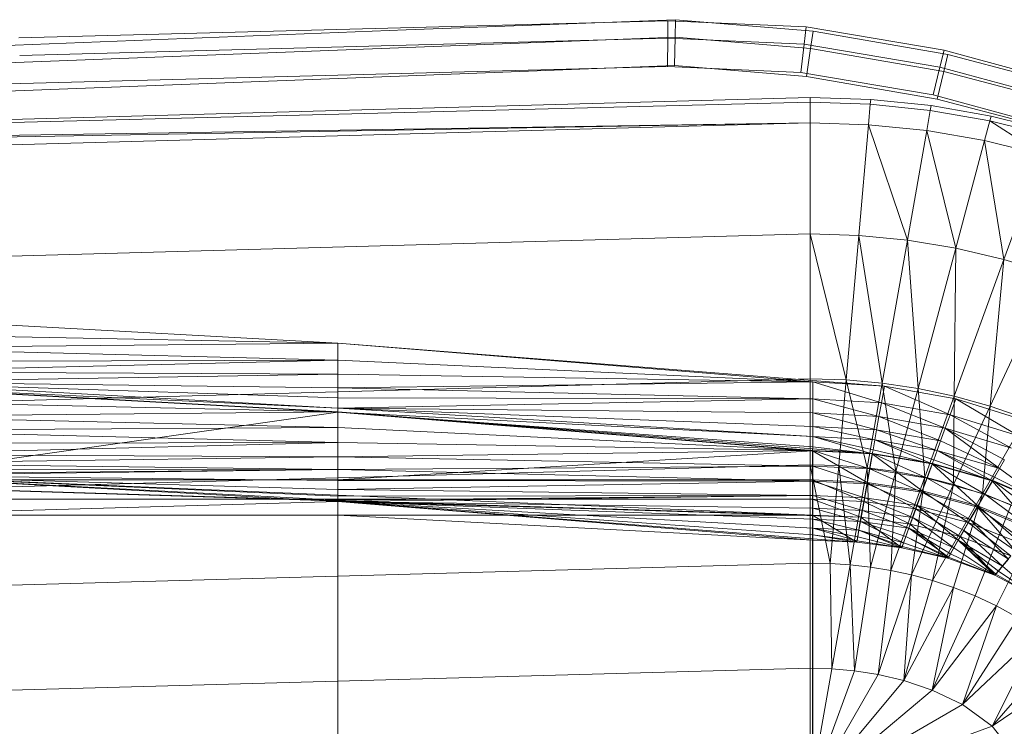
# Model space of a CAD drawing. Header units: metres. Extents: x 391.1 to 427.5, y 12.5 to 28.4.
# Tile 167 of 209: x 407.697 to 407.935, y 27.339 to 27.509. Entities that reach past the tile are written whole.
import ezdxf

# ---------------------------------------------------------------- set-up
doc = ezdxf.new("R2010")
doc.units = ezdxf.units.M
doc.layers.add('A-DETL-____-MBND', color=7, linetype='Continuous', lineweight=18)

# ---------------------------------------------------------------- blocks, each defined once
blk = doc.blocks.new('Family - Inodor PA-152337-03_CLI_AIGUA_P0A')
at = {"layer": 'A-DETL-____-MBND', "color": 253, "true_color": 0xaaaaaa}
for p, q in [((0.47654, 0.38648), (0.31954, 0.38234)), ((0.47654, 0.38648), (0.31954, 0.38234)), ((0.41325, 0.38426), (0.47842, 0.38674)), ((0.41325, 0.38426), (0.47842, 0.38674)), ((0.4765, 0.38225), (0.47654, 0.38648)), ((0.47654, 0.38648), (0.4765, 0.38225)), ((0.51003, 0.38501), (0.47654, 0.38648)), ((0.51003, 0.38501), (0.47654, 0.38648)), ((0.47831, 0.38251), (0.47842, 0.38674)), ((0.47842, 0.38674), (0.47831, 0.38251)), ((0.47842, 0.38674), (0.51167, 0.38396)), ((0.47842, 0.38674), (0.51167, 0.38396)), ((0.22275, 0.37687), (0.41325, 0.38426)), ((0.22275, 0.37687), (0.41325, 0.38426)), ((0.50954, 0.3808), (0.51003, 0.38501)), ((0.51003, 0.38501), (0.50954, 0.3808)), ((0.54336, 0.3794), (0.51003, 0.38501)), ((0.54336, 0.3794), (0.51003, 0.38501)), ((0.51107, 0.37977), (0.51167, 0.38396)), ((0.51167, 0.38396), (0.51107, 0.37977)), ((0.51167, 0.38396), (0.5443, 0.37834)), ((0.51167, 0.38396), (0.5443, 0.37834)), ((0.4765, 0.38225), (0.31971, 0.37812)), ((0.4765, 0.38225), (0.31971, 0.37812)), ((0.41343, 0.38004), (0.47831, 0.38251)), ((0.41343, 0.38004), (0.47831, 0.38251)), ((0.47644, 0.37541), (0.4765, 0.38225)), ((0.4765, 0.38225), (0.47644, 0.37541)), ((0.50954, 0.3808), (0.4765, 0.38225)), ((0.50954, 0.3808), (0.4765, 0.38225)), ((0.47814, 0.37566), (0.47831, 0.38251)), ((0.47831, 0.38251), (0.47814, 0.37566)), ((0.47831, 0.38251), (0.51107, 0.37977)), ((0.47831, 0.38251), (0.51107, 0.37977)), ((0.22322, 0.37265), (0.41343, 0.38004)), ((0.22322, 0.37265), (0.41343, 0.38004)), ((0.50874, 0.37399), (0.50954, 0.3808)), ((0.50954, 0.3808), (0.50874, 0.37399)), ((0.54235, 0.37527), (0.50954, 0.3808)), ((0.54235, 0.37527), (0.50954, 0.3808)), ((0.51011, 0.37298), (0.51107, 0.37977)), ((0.51107, 0.37977), (0.51011, 0.37298)), ((0.51107, 0.37977), (0.5433, 0.37421)), ((0.51107, 0.37977), (0.5433, 0.37421)), ((0.54235, 0.37527), (0.54336, 0.3794)), ((0.54336, 0.3794), (0.54235, 0.37527)), ((0.57561, 0.3706), (0.54336, 0.3794)), ((0.57561, 0.3706), (0.54336, 0.3794)), ((0.5433, 0.37421), (0.5443, 0.37834)), ((0.5443, 0.37834), (0.5433, 0.37421)), ((0.5443, 0.37834), (0.57625, 0.3699)), ((0.5443, 0.37834), (0.57625, 0.3699)), ((0.47644, 0.37541), (0.31998, 0.37128)), ((0.47644, 0.37541), (0.31998, 0.37128)), ((0.47814, 0.37566), (0.41372, 0.3732)), ((0.47814, 0.37566), (0.41372, 0.3732)), ((0.47814, 0.37566), (0.41372, 0.3732)), ((0.41372, 0.3732), (0.47814, 0.37566)), ((0.50874, 0.37399), (0.47644, 0.37541)), ((0.50874, 0.37399), (0.47644, 0.37541)), ((0.51011, 0.37298), (0.47814, 0.37566)), ((0.51011, 0.37298), (0.47814, 0.37566)), ((0.51011, 0.37298), (0.47814, 0.37566)), ((0.47814, 0.37566), (0.51011, 0.37298)), ((0.54073, 0.3686), (0.54235, 0.37527)), ((0.54235, 0.37527), (0.54073, 0.3686)), ((0.54169, 0.36754), (0.5433, 0.37421)), ((0.5433, 0.37421), (0.54169, 0.36754)), ((0.57421, 0.36659), (0.54235, 0.37527)), ((0.57421, 0.36659), (0.54235, 0.37527)), ((0.5433, 0.37421), (0.57486, 0.36588)), ((0.5433, 0.37421), (0.57486, 0.36588)), ((0.41372, 0.3732), (0.22397, 0.36584)), ((0.41372, 0.3732), (0.22397, 0.36584)), ((0.41372, 0.3732), (0.22397, 0.36584)), ((0.22397, 0.36584), (0.41372, 0.3732)), ((0.54073, 0.3686), (0.50874, 0.37399)), ((0.54073, 0.3686), (0.50874, 0.37399)), ((0.54169, 0.36754), (0.51011, 0.37298)), ((0.54169, 0.36754), (0.51011, 0.37298)), ((0.54169, 0.36754), (0.51011, 0.37298)), ((0.51011, 0.37298), (0.54169, 0.36754)), ((0.31998, 0.37128), (0.00056, 0.36417)), ((0.31998, 0.37128), (0.00056, 0.36417)), ((0.00127, 0.35389), (0.51095, 0.36797)), ((0.51095, 0.36797), (0.52561, 0.36747)), ((0.51095, 0.36678), (0.51095, 0.36797)), ((0.52561, 0.36747), (0.52551, 0.36629)), ((0.52561, 0.36747), (0.54023, 0.36596)), ((0.57194, 0.36009), (0.54073, 0.3686)), ((0.57194, 0.36009), (0.54073, 0.3686)), ((0.57262, 0.35938), (0.54169, 0.36754)), ((0.57262, 0.35938), (0.54169, 0.36754)), ((0.57262, 0.35938), (0.54169, 0.36754)), ((0.54169, 0.36754), (0.57262, 0.35938)), ((0.51095, 0.36678), (0.00127, 0.35389)), ((0.52551, 0.36629), (0.51095, 0.36678)), ((0.51095, 0.36184), (0.51095, 0.36678)), ((0.52551, 0.36629), (0.52508, 0.36136)), ((0.54002, 0.36479), (0.52551, 0.36629)), ((0.54002, 0.36479), (0.53917, 0.35992)), ((0.54023, 0.36596), (0.54002, 0.36479)), ((0.55446, 0.36229), (0.54002, 0.36479)), ((0.54023, 0.36596), (0.55477, 0.36344)), ((0.55446, 0.36229), (0.55318, 0.35751)), ((0.55477, 0.36344), (0.55446, 0.36229)), ((0.56877, 0.35877), (0.55446, 0.36229)), ((0.56708, 0.35412), (0.55446, 0.36229)), ((0.55477, 0.36344), (0.56917, 0.35988)), ((0.51095, 0.36184), (0.00127, 0.35389)), ((0.51095, 0.36184), (0.00127, 0.35271)), ((0.51095, 0.36184), (0.00127, 0.34776)), ((0.52508, 0.36136), (0.51095, 0.36184)), ((0.51095, 0.36184), (0.51095, 0.33495)), ((0.52508, 0.36136), (0.52273, 0.33457)), ((0.53917, 0.35992), (0.52508, 0.36136)), ((0.53449, 0.33342), (0.52508, 0.36136)), ((0.53917, 0.35992), (0.53449, 0.33342)), ((0.55318, 0.35751), (0.53917, 0.35992)), ((0.54621, 0.3315), (0.53917, 0.35992)), ((0.55318, 0.35751), (0.54621, 0.3315)), ((0.56708, 0.35412), (0.55318, 0.35751)), ((0.55786, 0.32879), (0.55318, 0.35751)), ((0.56708, 0.35412), (0.55786, 0.32879)), ((0.51095, 0.33495), (0.00127, 0.32087)), ((0.52273, 0.33457), (0.51095, 0.33495)), ((0.51968, 0.29966), (0.51095, 0.33495)), ((0.51095, 0.33495), (0.51095, 0.29991)), ((0.52273, 0.33457), (0.51968, 0.29966)), ((0.53449, 0.33342), (0.52273, 0.33457)), ((0.5284, 0.29889), (0.52273, 0.33457)), ((0.53449, 0.33342), (0.5284, 0.29889)), ((0.54621, 0.3315), (0.53449, 0.33342)), ((0.53712, 0.29759), (0.53449, 0.33342)), ((0.54621, 0.3315), (0.53712, 0.29759)), ((0.54583, 0.29575), (0.54621, 0.3315)), ((0.55786, 0.32879), (0.54621, 0.3315)), ((0.55786, 0.32879), (0.54583, 0.29575)), ((0.55451, 0.29333), (0.55786, 0.32879)), ((0.5694, 0.32526), (0.55786, 0.32879)), ((0.5694, 0.32526), (0.55451, 0.29333)), ((0.39671, 0.30854), (0.28182, 0.31489)), ((0.39671, 0.30854), (0.28181, 0.31079)), ((0.39671, 0.30854), (0.28181, 0.31079)), ((0.39671, 0.30854), (0.28181, 0.30737)), ((0.28181, 0.30737), (0.39671, 0.30854)), ((0.3967, 0.30444), (0.28181, 0.30737)), ((0.3967, 0.30444), (0.28181, 0.30737)), ((0.3967, 0.30444), (0.39671, 0.30854)), ((0.3967, 0.30444), (0.39671, 0.30854)), ((0.5116, 0.2992), (0.39671, 0.30854)), ((0.52893, 0.29818), (0.39671, 0.30854)), ((0.5116, 0.2992), (0.39671, 0.30854)), ((0.3967, 0.30444), (0.28181, 0.30409)), ((0.28181, 0.30165), (0.3967, 0.30444)), ((0.28181, 0.30409), (0.3967, 0.30444)), ((0.28181, 0.30165), (0.3967, 0.30444)), ((0.5116, 0.2992), (0.3967, 0.30444)), ((0.3967, 0.30102), (0.3967, 0.30444)), ((0.5116, 0.2992), (0.3967, 0.30444)), ((0.3967, 0.30102), (0.3967, 0.30444)), ((0.3967, 0.30102), (0.28181, 0.30165)), ((0.3967, 0.30102), (0.28181, 0.30165)), ((0.3967, 0.30102), (0.28181, 0.2992)), ((0.28181, 0.2992), (0.3967, 0.30102)), ((0.5116, 0.2992), (0.3967, 0.30102)), ((0.3967, 0.29774), (0.3967, 0.30102)), ((0.5116, 0.2992), (0.3967, 0.30102)), ((0.3967, 0.29774), (0.3967, 0.30102)), ((0.51095, 0.29991), (0.00127, 0.28584)), ((0.3967, 0.29285), (0.28175, 0.2982)), ((0.3967, 0.29285), (0.28175, 0.2982)), ((0.39665, 0.29185), (0.28175, 0.2982)), ((0.39665, 0.29185), (0.28175, 0.2982)), ((0.39665, 0.29195), (0.28176, 0.29829)), ((0.3967, 0.29774), (0.28181, 0.2992)), ((0.3967, 0.29285), (0.28181, 0.2992)), ((0.3967, 0.29774), (0.28181, 0.2992)), ((0.3967, 0.29531), (0.28181, 0.2992)), ((0.3967, 0.29531), (0.28181, 0.2992)), ((0.3967, 0.29285), (0.28181, 0.2992)), ((0.5116, 0.2992), (0.3967, 0.29774)), ((0.3967, 0.29774), (0.5116, 0.2992)), ((0.51968, 0.29966), (0.51095, 0.29991)), ((0.51095, 0.29991), (0.51095, 0.27916)), ((0.52893, 0.29818), (0.5116, 0.2992)), ((0.52893, 0.29818), (0.5116, 0.2992)), ((0.52821, 0.29414), (0.5116, 0.2992)), ((0.5116, 0.2951), (0.5116, 0.2992)), ((0.52821, 0.29414), (0.5116, 0.2992)), ((0.5116, 0.2951), (0.5116, 0.2992)), ((0.51968, 0.29966), (0.51787, 0.27898)), ((0.5284, 0.29889), (0.51968, 0.29966)), ((0.52479, 0.27842), (0.51968, 0.29966)), ((0.5284, 0.29889), (0.52479, 0.27842)), ((0.52893, 0.29818), (0.52821, 0.29414)), ((0.52821, 0.29414), (0.52893, 0.29818)), ((0.53712, 0.29759), (0.5284, 0.29889)), ((0.53173, 0.27748), (0.5284, 0.29889)), ((0.54623, 0.29507), (0.52893, 0.29818)), ((0.54482, 0.29122), (0.52893, 0.29818)), ((0.54482, 0.29122), (0.52893, 0.29818)), ((0.3967, 0.29774), (0.3967, 0.29531)), ((0.5116, 0.2951), (0.3967, 0.29774)), ((0.5116, 0.2951), (0.3967, 0.29774)), ((0.3967, 0.29531), (0.3967, 0.29774)), ((0.53712, 0.29759), (0.53173, 0.27748)), ((0.54583, 0.29575), (0.53712, 0.29759)), ((0.53869, 0.27613), (0.53712, 0.29759)), ((0.54583, 0.29575), (0.53869, 0.27613)), ((0.54567, 0.27436), (0.54583, 0.29575)), ((0.55451, 0.29333), (0.54583, 0.29575)), ((0.39665, 0.29195), (0.28176, 0.29452)), ((0.39665, 0.29195), (0.28176, 0.29452)), ((0.3967, 0.29531), (0.3967, 0.29285)), ((0.5116, 0.2951), (0.3967, 0.29531)), ((0.5116, 0.2951), (0.3967, 0.29531)), ((0.3967, 0.29285), (0.3967, 0.29531)), ((0.5116, 0.2951), (0.3967, 0.29285)), ((0.3967, 0.29285), (0.5116, 0.2951)), ((0.52821, 0.29414), (0.5116, 0.2951)), ((0.52821, 0.29414), (0.5116, 0.2951)), ((0.52762, 0.29078), (0.5116, 0.2951)), ((0.5116, 0.29168), (0.5116, 0.2951)), ((0.52762, 0.29078), (0.5116, 0.2951)), ((0.5116, 0.29168), (0.5116, 0.2951)), ((0.52821, 0.29414), (0.52762, 0.29078)), ((0.52762, 0.29078), (0.52821, 0.29414)), ((0.54482, 0.29122), (0.52821, 0.29414)), ((0.54482, 0.29122), (0.52821, 0.29414)), ((0.54366, 0.28801), (0.52821, 0.29414)), ((0.54366, 0.28801), (0.52821, 0.29414)), ((0.54623, 0.29507), (0.54482, 0.29122)), ((0.54482, 0.29122), (0.54623, 0.29507)), ((0.55451, 0.29333), (0.54567, 0.27436)), ((0.56138, 0.28614), (0.54623, 0.29507)), ((0.56343, 0.28969), (0.54623, 0.29507)), ((0.56138, 0.28614), (0.54623, 0.29507)), ((0.55265, 0.27214), (0.55451, 0.29333)), ((0.56314, 0.29031), (0.55451, 0.29333)), ((0.39665, 0.29195), (0.28176, 0.29086)), ((0.28176, 0.29086), (0.39665, 0.29195)), ((0.39665, 0.29185), (0.28176, 0.27553)), ((0.28176, 0.27553), (0.39665, 0.29185)), ((0.39665, 0.28818), (0.28176, 0.29086)), ((0.39665, 0.28818), (0.28176, 0.29086)), ((0.3967, 0.29285), (0.39665, 0.29185)), ((0.39665, 0.29185), (0.3967, 0.29285)), ((0.39665, 0.28818), (0.39665, 0.29195)), ((0.5116, 0.28261), (0.39665, 0.29195)), ((0.39665, 0.28818), (0.39665, 0.29195)), ((0.52605, 0.28184), (0.39665, 0.29195)), ((0.5116, 0.28261), (0.39665, 0.29195)), ((0.5116, 0.28596), (0.39665, 0.29185)), ((0.5116, 0.28596), (0.39665, 0.29185)), ((0.5116, 0.28351), (0.39665, 0.29185)), ((0.5116, 0.28351), (0.39665, 0.29185)), ((0.51154, 0.28251), (0.39665, 0.29185)), ((0.51154, 0.28251), (0.39665, 0.29185)), ((0.39665, 0.27553), (0.39665, 0.29185)), ((0.39665, 0.27553), (0.39665, 0.29185)), ((0.5116, 0.29168), (0.3967, 0.29285)), ((0.5116, 0.28596), (0.3967, 0.29285)), ((0.5116, 0.29168), (0.3967, 0.29285)), ((0.5116, 0.2884), (0.3967, 0.29285)), ((0.5116, 0.2884), (0.3967, 0.29285)), ((0.5116, 0.28596), (0.3967, 0.29285)), ((0.52762, 0.29078), (0.5116, 0.29168)), ((0.5116, 0.29168), (0.5116, 0.2884)), ((0.52762, 0.29078), (0.5116, 0.29168)), ((0.52705, 0.28755), (0.5116, 0.29168)), ((0.52705, 0.28755), (0.5116, 0.29168)), ((0.5116, 0.2884), (0.5116, 0.29168)), ((0.52762, 0.29078), (0.52705, 0.28755)), ((0.52705, 0.28755), (0.52762, 0.29078)), ((0.54366, 0.28801), (0.52762, 0.29078)), ((0.54366, 0.28801), (0.52762, 0.29078)), ((0.54253, 0.28492), (0.52762, 0.29078)), ((0.54253, 0.28492), (0.52762, 0.29078)), ((0.54482, 0.29122), (0.54366, 0.28801)), ((0.54366, 0.28801), (0.54482, 0.29122)), ((0.56138, 0.28614), (0.54482, 0.29122)), ((0.55967, 0.28318), (0.54482, 0.29122)), ((0.56138, 0.28614), (0.54482, 0.29122)), ((0.55967, 0.28318), (0.54482, 0.29122)), ((0.5116, 0.2884), (0.5116, 0.28596)), ((0.52705, 0.28755), (0.5116, 0.2884)), ((0.52705, 0.28755), (0.5116, 0.2884)), ((0.52662, 0.28515), (0.5116, 0.2884)), ((0.52662, 0.28515), (0.5116, 0.2884)), ((0.5116, 0.28596), (0.5116, 0.2884)), ((0.56314, 0.29031), (0.55265, 0.27214)), ((0.39665, 0.28818), (0.28176, 0.28743)), ((0.28176, 0.28743), (0.39665, 0.28818)), ((0.39665, 0.28452), (0.28176, 0.28743)), ((0.39665, 0.28452), (0.28176, 0.28743)), ((0.5116, 0.28261), (0.39665, 0.28818)), ((0.39665, 0.28452), (0.39665, 0.28818)), ((0.5116, 0.28261), (0.39665, 0.28818)), ((0.39665, 0.28452), (0.39665, 0.28818)), ((0.5116, 0.28596), (0.5116, 0.28351)), ((0.52662, 0.28515), (0.5116, 0.28596)), ((0.52662, 0.28515), (0.5116, 0.28596)), ((0.5262, 0.28273), (0.5116, 0.28596)), ((0.52597, 0.28176), (0.5116, 0.28596)), ((0.5116, 0.28351), (0.5116, 0.28596)), ((0.5262, 0.28273), (0.5116, 0.28596)), ((0.52597, 0.28176), (0.5116, 0.28596)), ((0.52705, 0.28755), (0.52662, 0.28515)), ((0.52662, 0.28515), (0.52705, 0.28755)), ((0.54253, 0.28492), (0.52705, 0.28755)), ((0.5417, 0.28263), (0.52705, 0.28755)), ((0.54253, 0.28492), (0.52705, 0.28755)), ((0.5417, 0.28263), (0.52705, 0.28755)), ((0.54366, 0.28801), (0.54253, 0.28492)), ((0.54253, 0.28492), (0.54366, 0.28801)), ((0.55967, 0.28318), (0.54366, 0.28801)), ((0.55681, 0.27823), (0.54366, 0.28801)), ((0.55967, 0.28318), (0.54366, 0.28801)), ((0.55803, 0.28034), (0.54366, 0.28801)), ((0.55803, 0.28034), (0.54366, 0.28801)), ((0.55681, 0.27823), (0.54366, 0.28801)), ((0.39665, 0.28452), (0.28176, 0.28433)), ((0.28176, 0.28165), (0.39665, 0.28452)), ((0.28176, 0.28433), (0.39665, 0.28452)), ((0.28176, 0.28165), (0.39665, 0.28452)), ((0.5116, 0.28261), (0.39665, 0.28452)), ((0.5116, 0.28261), (0.39665, 0.28452)), ((0.39665, 0.28109), (0.39665, 0.28452)), ((0.39665, 0.28109), (0.39665, 0.28452)), ((0.5116, 0.28351), (0.51154, 0.28251)), ((0.51154, 0.28251), (0.5116, 0.28351)), ((0.52597, 0.28176), (0.5116, 0.28351)), ((0.52597, 0.28176), (0.5116, 0.28351)), ((0.52662, 0.28515), (0.5262, 0.28273)), ((0.5262, 0.28273), (0.52662, 0.28515)), ((0.5417, 0.28263), (0.52662, 0.28515)), ((0.54047, 0.27941), (0.52662, 0.28515)), ((0.5417, 0.28263), (0.52662, 0.28515)), ((0.54086, 0.28033), (0.52662, 0.28515)), ((0.54086, 0.28033), (0.52662, 0.28515)), ((0.54047, 0.27941), (0.52662, 0.28515)), ((0.54253, 0.28492), (0.5417, 0.28263)), ((0.5417, 0.28263), (0.54253, 0.28492)), ((0.55681, 0.27823), (0.54253, 0.28492)), ((0.55681, 0.27823), (0.54253, 0.28492)), ((0.51154, 0.26697), (0.00187, 0.28259)), ((0.52327, 0.26645), (0.00187, 0.28259)), ((0.51154, 0.26697), (0.00187, 0.28259)), ((0.39665, 0.28109), (0.28176, 0.28165)), ((0.39665, 0.28109), (0.28176, 0.28165)), ((0.5116, 0.28261), (0.39665, 0.28109)), ((0.39665, 0.28109), (0.5116, 0.28261)), ((0.51154, 0.28251), (0.39665, 0.27553)), ((0.39665, 0.27553), (0.51154, 0.28251)), ((0.52597, 0.28176), (0.51154, 0.28251)), ((0.52597, 0.28176), (0.51154, 0.28251)), ((0.52476, 0.27488), (0.51154, 0.28251)), ((0.51154, 0.27553), (0.51154, 0.28251)), ((0.52476, 0.27488), (0.51154, 0.28251)), ((0.51154, 0.27553), (0.51154, 0.28251)), ((0.52605, 0.28184), (0.5116, 0.28261)), ((0.52605, 0.28184), (0.5116, 0.28261)), ((0.52539, 0.27813), (0.5116, 0.28261)), ((0.5116, 0.27883), (0.5116, 0.28261)), ((0.52539, 0.27813), (0.5116, 0.28261)), ((0.5116, 0.27883), (0.5116, 0.28261)), ((0.52597, 0.28176), (0.52476, 0.27488)), ((0.52476, 0.27488), (0.52597, 0.28176)), ((0.52605, 0.28184), (0.52539, 0.27813)), ((0.52539, 0.27813), (0.52605, 0.28184)), ((0.5262, 0.28273), (0.52597, 0.28176)), ((0.52597, 0.28176), (0.5262, 0.28273)), ((0.54047, 0.27941), (0.52597, 0.28176)), ((0.54047, 0.27941), (0.52597, 0.28176)), ((0.53808, 0.27285), (0.52597, 0.28176)), ((0.53808, 0.27285), (0.52597, 0.28176)), ((0.54056, 0.27948), (0.52605, 0.28184)), ((0.53927, 0.27593), (0.52605, 0.28184)), ((0.53927, 0.27593), (0.52605, 0.28184)), ((0.54047, 0.27941), (0.5262, 0.28273)), ((0.54047, 0.27941), (0.5262, 0.28273)), ((0.5417, 0.28263), (0.54086, 0.28033)), ((0.54086, 0.28033), (0.5417, 0.28263)), ((0.55681, 0.27823), (0.5417, 0.28263)), ((0.55504, 0.27527), (0.5417, 0.28263)), ((0.55681, 0.27823), (0.5417, 0.28263)), ((0.55558, 0.27611), (0.5417, 0.28263)), ((0.55558, 0.27611), (0.5417, 0.28263)), ((0.55504, 0.27527), (0.5417, 0.28263)), ((0.51095, 0.27916), (0.00127, 0.26508)), ((0.39665, 0.28109), (0.28176, 0.27948)), ((0.28176, 0.27948), (0.39665, 0.28109)), ((0.39665, 0.27799), (0.28176, 0.27948)), ((0.39665, 0.27799), (0.28176, 0.27948)), ((0.5116, 0.27883), (0.39665, 0.28109)), ((0.39665, 0.27799), (0.39665, 0.28109)), ((0.5116, 0.27883), (0.39665, 0.28109)), ((0.39665, 0.27799), (0.39665, 0.28109)), ((0.5116, 0.27883), (0.39665, 0.27799)), ((0.39665, 0.27799), (0.5116, 0.27883)), ((0.51787, 0.27898), (0.51095, 0.27916)), ((0.5158, 0.25528), (0.51095, 0.27916)), ((0.51095, 0.27916), (0.51095, 0.25539)), ((0.52539, 0.27813), (0.5116, 0.27883)), ((0.52539, 0.27813), (0.5116, 0.27883)), ((0.52475, 0.27452), (0.5116, 0.27883)), ((0.5116, 0.27518), (0.5116, 0.27883)), ((0.52475, 0.27452), (0.5116, 0.27883)), ((0.5116, 0.27518), (0.5116, 0.27883)), ((0.51787, 0.27898), (0.5158, 0.25528)), ((0.52479, 0.27842), (0.51787, 0.27898)), ((0.52066, 0.25495), (0.51787, 0.27898)), ((0.54047, 0.27941), (0.53808, 0.27285)), ((0.53808, 0.27285), (0.54047, 0.27941)), ((0.54056, 0.27948), (0.53927, 0.27593)), ((0.53927, 0.27593), (0.54056, 0.27948)), ((0.54086, 0.28033), (0.54047, 0.27941)), ((0.54047, 0.27941), (0.54086, 0.28033)), ((0.55504, 0.27527), (0.54047, 0.27941)), ((0.55504, 0.27527), (0.54047, 0.27941)), ((0.55155, 0.26923), (0.54047, 0.27941)), ((0.55155, 0.26923), (0.54047, 0.27941)), ((0.55325, 0.27206), (0.54056, 0.27948)), ((0.55513, 0.27532), (0.54056, 0.27948)), ((0.55325, 0.27206), (0.54056, 0.27948)), ((0.55504, 0.27527), (0.54086, 0.28033)), ((0.55504, 0.27527), (0.54086, 0.28033)), ((0.55803, 0.28034), (0.55681, 0.27823)), ((0.55681, 0.27823), (0.55803, 0.28034)), ((0.39665, 0.27799), (0.28176, 0.27788)), ((0.28176, 0.2769), (0.39665, 0.27799)), ((0.28176, 0.27788), (0.39665, 0.27799)), ((0.28176, 0.27659), (0.39665, 0.27799)), ((0.28176, 0.2769), (0.39665, 0.27799)), ((0.28176, 0.27659), (0.39665, 0.27799)), ((0.51154, 0.26697), (0.28176, 0.27659)), ((0.51154, 0.26697), (0.28176, 0.27659)), ((0.39665, 0.27024), (0.28176, 0.27659)), ((0.39665, 0.27024), (0.28176, 0.27659)), ((0.28176, 0.27659), (0.39665, 0.27024)), ((0.39665, 0.27531), (0.28176, 0.27659)), ((0.39665, 0.27531), (0.28176, 0.27659)), ((0.39665, 0.27314), (0.28176, 0.27659)), ((0.39665, 0.27314), (0.28176, 0.27659)), ((0.39665, 0.27154), (0.28176, 0.27659)), ((0.39665, 0.27154), (0.28176, 0.27659)), ((0.39665, 0.27056), (0.28176, 0.27659)), ((0.39665, 0.27056), (0.28176, 0.27659)), ((0.39665, 0.27024), (0.28176, 0.27659)), ((0.5116, 0.27518), (0.39665, 0.27799)), ((0.39665, 0.27531), (0.39665, 0.27799)), ((0.5116, 0.27518), (0.39665, 0.27799)), ((0.39665, 0.27531), (0.39665, 0.27799)), ((0.52479, 0.27842), (0.52066, 0.25495)), ((0.52539, 0.27813), (0.52475, 0.27452)), ((0.52475, 0.27452), (0.52539, 0.27813)), ((0.53173, 0.27748), (0.52479, 0.27842)), ((0.52555, 0.2544), (0.52479, 0.27842)), ((0.53927, 0.27593), (0.52539, 0.27813)), ((0.53927, 0.27593), (0.52539, 0.27813)), ((0.53802, 0.2725), (0.52539, 0.27813)), ((0.53802, 0.2725), (0.52539, 0.27813)), ((0.53173, 0.27748), (0.52555, 0.2544)), ((0.53049, 0.2536), (0.53173, 0.27748)), ((0.53869, 0.27613), (0.53173, 0.27748)), ((0.55681, 0.27823), (0.55558, 0.27611)), ((0.55558, 0.27611), (0.55681, 0.27823)), ((0.56951, 0.26903), (0.55681, 0.27823)), ((0.56951, 0.26903), (0.55681, 0.27823)), ((0.39665, 0.27553), (0.28176, 0.27553)), ((0.39665, 0.27553), (0.28176, 0.27553)), ((0.51154, 0.27553), (0.39665, 0.27553)), ((0.39665, 0.27553), (0.39665, 0.27086)), ((0.51154, 0.27553), (0.39665, 0.27553)), ((0.39665, 0.27086), (0.39665, 0.27553)), ((0.5116, 0.27518), (0.39665, 0.27531)), ((0.39665, 0.27531), (0.39665, 0.27314)), ((0.5116, 0.27518), (0.39665, 0.27531)), ((0.39665, 0.27314), (0.39665, 0.27531)), ((0.5116, 0.27518), (0.39665, 0.27314)), ((0.39665, 0.27314), (0.5116, 0.27518)), ((0.52476, 0.27488), (0.51154, 0.27553)), ((0.51154, 0.27553), (0.51154, 0.27086)), ((0.52476, 0.27488), (0.51154, 0.27553)), ((0.52395, 0.27028), (0.51154, 0.27553)), ((0.52395, 0.27028), (0.51154, 0.27553)), ((0.51154, 0.27086), (0.51154, 0.27553)), ((0.52475, 0.27452), (0.5116, 0.27518)), ((0.52475, 0.27452), (0.5116, 0.27518)), ((0.52416, 0.27114), (0.5116, 0.27518)), ((0.5116, 0.27175), (0.5116, 0.27518)), ((0.52416, 0.27114), (0.5116, 0.27518)), ((0.5116, 0.27175), (0.5116, 0.27518)), ((0.52476, 0.27488), (0.52395, 0.27028)), ((0.52395, 0.27028), (0.52476, 0.27488)), ((0.52475, 0.27452), (0.52416, 0.27114)), ((0.52416, 0.27114), (0.52475, 0.27452)), ((0.53802, 0.2725), (0.52475, 0.27452)), ((0.53802, 0.2725), (0.52475, 0.27452)), ((0.53684, 0.26927), (0.52475, 0.27452)), ((0.53684, 0.26927), (0.52475, 0.27452)), ((0.53808, 0.27285), (0.52476, 0.27488)), ((0.53808, 0.27285), (0.52476, 0.27488)), ((0.53648, 0.26846), (0.52476, 0.27488)), ((0.53648, 0.26846), (0.52476, 0.27488)), ((0.53869, 0.27613), (0.53049, 0.2536)), ((0.53549, 0.25254), (0.53869, 0.27613)), ((0.54567, 0.27436), (0.53549, 0.25254)), ((0.53927, 0.27593), (0.53802, 0.2725)), ((0.53802, 0.2725), (0.53927, 0.27593)), ((0.54567, 0.27436), (0.53869, 0.27613)), ((0.55325, 0.27206), (0.53927, 0.27593)), ((0.55142, 0.26889), (0.53927, 0.27593)), ((0.55325, 0.27206), (0.53927, 0.27593)), ((0.55142, 0.26889), (0.53927, 0.27593)), ((0.54056, 0.25119), (0.54567, 0.27436)), ((0.55265, 0.27214), (0.54567, 0.27436)), ((0.55504, 0.27527), (0.55155, 0.26923)), ((0.55155, 0.26923), (0.55504, 0.27527)), ((0.55513, 0.27532), (0.55325, 0.27206)), ((0.55325, 0.27206), (0.55513, 0.27532)), ((0.55558, 0.27611), (0.55504, 0.27527)), ((0.55504, 0.27527), (0.55558, 0.27611)), ((0.56951, 0.26903), (0.55504, 0.27527)), ((0.56503, 0.26369), (0.55504, 0.27527)), ((0.56951, 0.26903), (0.55504, 0.27527)), ((0.56503, 0.26369), (0.55504, 0.27527)), ((0.5672, 0.26618), (0.55513, 0.27532)), ((0.56962, 0.26907), (0.55513, 0.27532)), ((0.5672, 0.26618), (0.55513, 0.27532)), ((0.56951, 0.26903), (0.55558, 0.27611)), ((0.56951, 0.26903), (0.55558, 0.27611)), ((0.39665, 0.27314), (0.39665, 0.27154)), ((0.5116, 0.27175), (0.39665, 0.27314)), ((0.5116, 0.27175), (0.39665, 0.27314)), ((0.39665, 0.27154), (0.39665, 0.27314)), ((0.5116, 0.27175), (0.39665, 0.27154)), ((0.39665, 0.27056), (0.5116, 0.27175)), ((0.39665, 0.27154), (0.5116, 0.27175)), ((0.39665, 0.27024), (0.5116, 0.27175)), ((0.39665, 0.27056), (0.5116, 0.27175)), ((0.39665, 0.27024), (0.5116, 0.27175)), ((0.52416, 0.27114), (0.5116, 0.27175)), ((0.52416, 0.27114), (0.5116, 0.27175)), ((0.52362, 0.26809), (0.5116, 0.27175)), ((0.5116, 0.26864), (0.5116, 0.27175)), ((0.52362, 0.26809), (0.5116, 0.27175)), ((0.5116, 0.26864), (0.5116, 0.27175)), ((0.53808, 0.27285), (0.53648, 0.26846)), ((0.53648, 0.26846), (0.53808, 0.27285)), ((0.53802, 0.2725), (0.53684, 0.26927)), ((0.53684, 0.26927), (0.53802, 0.2725)), ((0.55142, 0.26889), (0.53802, 0.2725)), ((0.5497, 0.26592), (0.53802, 0.2725)), ((0.55142, 0.26889), (0.53802, 0.2725)), ((0.5497, 0.26592), (0.53802, 0.2725)), ((0.55155, 0.26923), (0.53808, 0.27285)), ((0.55155, 0.26923), (0.53808, 0.27285)), ((0.54921, 0.26518), (0.53808, 0.27285)), ((0.54921, 0.26518), (0.53808, 0.27285)), ((0.55265, 0.27214), (0.54056, 0.25119)), ((0.54568, 0.24951), (0.55265, 0.27214)), ((0.55325, 0.27206), (0.55142, 0.26889)), ((0.55142, 0.26889), (0.55325, 0.27206)), ((0.55962, 0.26942), (0.55265, 0.27214)), ((0.5672, 0.26618), (0.55325, 0.27206)), ((0.56484, 0.26338), (0.55325, 0.27206)), ((0.5672, 0.26618), (0.55325, 0.27206)), ((0.56484, 0.26338), (0.55325, 0.27206)), ((0.28176, 0.27086), (0.39665, 0.27086)), ((0.39665, 0.27086), (0.28176, 0.27086)), ((0.39665, 0.27024), (0.28176, 0.26697)), ((0.28176, 0.26697), (0.39665, 0.27024)), ((0.39665, 0.27154), (0.39665, 0.27056)), ((0.39665, 0.27056), (0.39665, 0.27154)), ((0.39665, 0.27086), (0.51154, 0.27086)), ((0.39665, 0.27086), (0.39665, 0.26697)), ((0.51154, 0.27086), (0.39665, 0.27086)), ((0.39665, 0.27086), (0.39665, 0.26697)), ((0.39665, 0.27056), (0.39665, 0.27024)), ((0.39665, 0.27024), (0.39665, 0.27056)), ((0.5116, 0.2609), (0.39665, 0.27024)), ((0.39665, 0.27024), (0.39665, 0.26697)), ((0.51154, 0.26697), (0.39665, 0.27024)), ((0.39665, 0.27024), (0.51154, 0.26697)), ((0.39665, 0.27024), (0.5116, 0.2609)), ((0.5116, 0.26864), (0.39665, 0.27024)), ((0.5116, 0.26864), (0.39665, 0.27024)), ((0.5116, 0.26597), (0.39665, 0.27024)), ((0.5116, 0.26597), (0.39665, 0.27024)), ((0.5116, 0.2638), (0.39665, 0.27024)), ((0.5116, 0.2638), (0.39665, 0.27024)), ((0.5116, 0.2622), (0.39665, 0.27024)), ((0.5116, 0.2622), (0.39665, 0.27024)), ((0.5116, 0.26122), (0.39665, 0.27024)), ((0.5116, 0.26122), (0.39665, 0.27024)), ((0.5116, 0.2609), (0.39665, 0.27024)), ((0.52395, 0.27028), (0.51154, 0.27086)), ((0.51154, 0.27086), (0.51154, 0.26697)), ((0.52395, 0.27028), (0.51154, 0.27086)), ((0.52327, 0.26645), (0.51154, 0.27086)), ((0.52327, 0.26645), (0.51154, 0.27086)), ((0.51154, 0.26697), (0.51154, 0.27086)), ((0.52395, 0.27028), (0.52327, 0.26645)), ((0.52327, 0.26645), (0.52395, 0.27028)), ((0.52416, 0.27114), (0.52362, 0.26809)), ((0.52362, 0.26809), (0.52416, 0.27114)), ((0.53648, 0.26846), (0.52395, 0.27028)), ((0.53648, 0.26846), (0.52395, 0.27028)), ((0.53515, 0.2648), (0.52395, 0.27028)), ((0.53515, 0.2648), (0.52395, 0.27028)), ((0.53684, 0.26927), (0.52416, 0.27114)), ((0.53684, 0.26927), (0.52416, 0.27114)), ((0.53578, 0.26636), (0.52416, 0.27114)), ((0.53578, 0.26636), (0.52416, 0.27114)), ((0.53684, 0.26927), (0.53578, 0.26636)), ((0.53578, 0.26636), (0.53684, 0.26927)), ((0.5497, 0.26592), (0.53684, 0.26927)), ((0.54681, 0.26091), (0.53684, 0.26927)), ((0.5497, 0.26592), (0.53684, 0.26927)), ((0.54815, 0.26323), (0.53684, 0.26927)), ((0.54815, 0.26323), (0.53684, 0.26927)), ((0.54681, 0.26091), (0.53684, 0.26927)), ((0.55155, 0.26923), (0.54921, 0.26518)), ((0.54921, 0.26518), (0.55155, 0.26923)), ((0.55086, 0.24748), (0.55962, 0.26942)), ((0.56503, 0.26369), (0.55155, 0.26923)), ((0.56202, 0.26011), (0.55155, 0.26923)), ((0.56503, 0.26369), (0.55155, 0.26923)), ((0.56202, 0.26011), (0.55155, 0.26923)), ((0.28176, 0.26697), (0.39665, 0.26697)), ((0.39665, 0.26697), (0.28176, 0.26697)), ((0.39665, 0.26697), (0.28176, 0.26697)), ((0.39665, 0.26697), (0.28176, 0.26697)), ((0.5116, 0.2609), (0.39665, 0.26697)), ((0.39665, 0.26697), (0.51154, 0.26697)), ((0.39665, 0.26697), (0.5116, 0.2609)), ((0.39665, 0.26697), (0.51154, 0.26697)), ((0.39665, 0.13288), (0.39665, 0.26697)), ((0.51154, 0.26697), (0.39665, 0.26697)), ((0.5116, 0.2609), (0.39665, 0.26697)), ((0.39665, 0.13288), (0.39665, 0.26697)), ((0.39665, 0.26697), (0.5116, 0.2609)), ((0.51154, 0.26697), (0.39665, 0.26697)), ((0.39665, 0.26697), (0.39665, 0.13288)), ((0.51154, 0.26697), (0.39665, 0.26697)), ((0.39665, 0.26697), (0.39665, 0.13288)), ((0.51154, 0.26697), (0.5116, 0.2609)), ((0.52327, 0.26645), (0.51154, 0.26697)), ((0.51154, 0.26697), (0.5116, 0.2609)), ((0.52327, 0.26645), (0.51154, 0.26697)), ((0.52228, 0.26047), (0.51154, 0.26697)), ((0.52228, 0.26047), (0.51154, 0.26697)), ((0.5116, 0.2609), (0.51154, 0.26697)), ((0.52327, 0.26645), (0.51154, 0.26697)), ((0.51154, 0.26697), (0.51154, 0.13288)), ((0.52327, 0.26645), (0.51154, 0.26697)), ((0.51154, 0.13288), (0.51154, 0.26697)), ((0.52362, 0.26809), (0.5116, 0.26864)), ((0.5116, 0.26864), (0.5116, 0.26597)), ((0.52362, 0.26809), (0.5116, 0.26864)), ((0.52316, 0.26545), (0.5116, 0.26864)), ((0.52316, 0.26545), (0.5116, 0.26864)), ((0.5116, 0.26597), (0.5116, 0.26864)), ((0.52362, 0.26809), (0.52316, 0.26545)), ((0.52316, 0.26545), (0.52362, 0.26809)), ((0.53578, 0.26636), (0.52362, 0.26809)), ((0.53578, 0.26636), (0.52362, 0.26809)), ((0.53487, 0.26384), (0.52362, 0.26809)), ((0.53487, 0.26384), (0.52362, 0.26809)), ((0.53648, 0.26846), (0.53515, 0.2648)), ((0.53515, 0.2648), (0.53648, 0.26846)), ((0.54921, 0.26518), (0.53648, 0.26846)), ((0.54921, 0.26518), (0.53648, 0.26846)), ((0.54726, 0.26181), (0.53648, 0.26846)), ((0.54726, 0.26181), (0.53648, 0.26846)), ((0.55142, 0.26889), (0.5497, 0.26592)), ((0.5497, 0.26592), (0.55142, 0.26889)), ((0.56484, 0.26338), (0.55142, 0.26889)), ((0.56065, 0.25837), (0.55142, 0.26889)), ((0.56484, 0.26338), (0.55142, 0.26889)), ((0.56264, 0.26075), (0.55142, 0.26889)), ((0.56264, 0.26075), (0.55142, 0.26889)), ((0.56065, 0.25837), (0.55142, 0.26889)), ((0.5116, 0.26597), (0.5116, 0.2638)), ((0.52316, 0.26545), (0.5116, 0.26597)), ((0.52316, 0.26545), (0.5116, 0.26597)), ((0.52278, 0.26332), (0.5116, 0.26597)), ((0.52278, 0.26332), (0.5116, 0.26597)), ((0.5116, 0.2638), (0.5116, 0.26597)), ((0.52327, 0.26645), (0.52228, 0.26047)), ((0.52228, 0.26047), (0.52327, 0.26645)), ((0.52316, 0.26545), (0.52278, 0.26332)), ((0.52278, 0.26332), (0.52316, 0.26545)), ((0.53487, 0.26384), (0.52316, 0.26545)), ((0.53487, 0.26384), (0.52316, 0.26545)), ((0.53412, 0.2618), (0.52316, 0.26545)), ((0.53358, 0.2603), (0.52316, 0.26545)), ((0.53412, 0.2618), (0.52316, 0.26545)), ((0.53358, 0.2603), (0.52316, 0.26545)), ((0.53515, 0.2648), (0.52327, 0.26645)), ((0.53313, 0.25908), (0.52327, 0.26645)), ((0.53313, 0.25908), (0.52327, 0.26645)), ((0.53515, 0.2648), (0.52327, 0.26645)), ((0.52327, 0.26645), (0.53515, 0.2648)), ((0.53515, 0.2648), (0.53313, 0.25908)), ((0.53313, 0.25908), (0.53515, 0.2648)), ((0.53578, 0.26636), (0.53487, 0.26384)), ((0.53487, 0.26384), (0.53578, 0.26636)), ((0.54726, 0.26181), (0.53515, 0.2648)), ((0.54428, 0.25653), (0.53515, 0.2648)), ((0.54428, 0.25653), (0.53515, 0.2648)), ((0.54726, 0.26181), (0.53515, 0.2648)), ((0.53515, 0.2648), (0.54726, 0.26181)), ((0.54681, 0.26091), (0.53578, 0.26636)), ((0.54573, 0.25903), (0.53578, 0.26636)), ((0.54681, 0.26091), (0.53578, 0.26636)), ((0.54573, 0.25903), (0.53578, 0.26636)), ((0.54921, 0.26518), (0.54726, 0.26181)), ((0.54726, 0.26181), (0.54921, 0.26518)), ((0.5497, 0.26592), (0.54815, 0.26323)), ((0.54815, 0.26323), (0.5497, 0.26592)), ((0.56202, 0.26011), (0.54921, 0.26518)), ((0.55952, 0.25712), (0.54921, 0.26518)), ((0.56202, 0.26011), (0.54921, 0.26518)), ((0.55952, 0.25712), (0.54921, 0.26518)), ((0.56065, 0.25837), (0.5497, 0.26592)), ((0.55892, 0.25632), (0.5497, 0.26592)), ((0.56065, 0.25837), (0.5497, 0.26592)), ((0.55892, 0.25632), (0.5497, 0.26592)), ((0.55607, 0.24503), (0.56654, 0.26617)), ((0.5116, 0.2638), (0.5116, 0.2622)), ((0.52278, 0.26332), (0.5116, 0.2638)), ((0.52278, 0.26332), (0.5116, 0.2638)), ((0.5225, 0.26174), (0.5116, 0.2638)), ((0.52233, 0.26077), (0.5116, 0.2638)), ((0.5116, 0.2622), (0.5116, 0.2638)), ((0.5225, 0.26174), (0.5116, 0.2638)), ((0.52233, 0.26077), (0.5116, 0.2638)), ((0.5116, 0.2622), (0.5116, 0.26122)), ((0.52233, 0.26077), (0.5116, 0.2622)), ((0.52228, 0.26047), (0.5116, 0.2622)), ((0.5116, 0.26122), (0.5116, 0.2622)), ((0.52233, 0.26077), (0.5116, 0.2622)), ((0.52228, 0.26047), (0.5116, 0.2622)), ((0.52278, 0.26332), (0.5225, 0.26174)), ((0.5225, 0.26174), (0.52278, 0.26332)), ((0.53358, 0.2603), (0.52278, 0.26332)), ((0.53313, 0.25908), (0.52278, 0.26332)), ((0.53358, 0.2603), (0.52278, 0.26332)), ((0.53324, 0.25938), (0.52278, 0.26332)), ((0.53324, 0.25938), (0.52278, 0.26332)), ((0.53313, 0.25908), (0.52278, 0.26332)), ((0.53487, 0.26384), (0.53412, 0.2618)), ((0.53412, 0.2618), (0.53487, 0.26384)), ((0.54573, 0.25903), (0.53487, 0.26384)), ((0.54444, 0.2568), (0.53487, 0.26384)), ((0.54573, 0.25903), (0.53487, 0.26384)), ((0.54493, 0.25765), (0.53487, 0.26384)), ((0.54493, 0.25765), (0.53487, 0.26384)), ((0.54444, 0.2568), (0.53487, 0.26384)), ((0.54815, 0.26323), (0.54681, 0.26091)), ((0.54681, 0.26091), (0.54815, 0.26323)), ((0.55892, 0.25632), (0.54815, 0.26323)), ((0.55753, 0.25466), (0.54815, 0.26323)), ((0.55892, 0.25632), (0.54815, 0.26323)), ((0.55753, 0.25466), (0.54815, 0.26323)), ((0.5116, 0.26122), (0.5116, 0.2609)), ((0.52228, 0.26047), (0.5116, 0.26122)), ((0.52228, 0.26047), (0.5116, 0.26122)), ((0.5116, 0.2609), (0.5116, 0.26122)), ((0.5116, 0.13894), (0.5116, 0.2609)), ((0.52228, 0.26047), (0.5116, 0.2609)), ((0.5116, 0.13894), (0.5116, 0.2609)), ((0.5116, 0.2609), (0.52228, 0.26047)), ((0.5116, 0.2609), (0.52228, 0.26047)), ((0.52228, 0.26047), (0.5116, 0.2609)), ((0.52233, 0.26077), (0.52228, 0.26047)), ((0.52228, 0.26047), (0.52233, 0.26077)), ((0.53313, 0.25908), (0.52228, 0.26047)), ((0.52228, 0.26047), (0.53313, 0.25908)), ((0.53313, 0.25908), (0.52228, 0.26047)), ((0.53313, 0.25908), (0.52228, 0.26047)), ((0.5225, 0.26174), (0.52233, 0.26077)), ((0.52233, 0.26077), (0.5225, 0.26174)), ((0.53313, 0.25908), (0.52233, 0.26077)), ((0.53313, 0.25908), (0.52233, 0.26077)), ((0.53313, 0.25908), (0.5225, 0.26174)), ((0.53313, 0.25908), (0.5225, 0.26174)), ((0.53358, 0.2603), (0.53324, 0.25938)), ((0.53324, 0.25938), (0.53358, 0.2603)), ((0.53412, 0.2618), (0.53358, 0.2603)), ((0.53358, 0.2603), (0.53412, 0.2618)), ((0.54428, 0.25653), (0.53358, 0.2603)), ((0.54428, 0.25653), (0.53358, 0.2603)), ((0.54444, 0.2568), (0.53412, 0.2618)), ((0.54428, 0.25653), (0.53412, 0.2618)), ((0.54444, 0.2568), (0.53412, 0.2618)), ((0.54428, 0.25653), (0.53412, 0.2618)), ((0.54726, 0.26181), (0.54428, 0.25653)), ((0.54428, 0.25653), (0.54726, 0.26181)), ((0.54681, 0.26091), (0.54573, 0.25903)), ((0.54573, 0.25903), (0.54681, 0.26091)), ((0.55753, 0.25466), (0.54681, 0.26091)), ((0.55567, 0.25244), (0.54681, 0.26091)), ((0.55753, 0.25466), (0.54681, 0.26091)), ((0.5565, 0.25343), (0.54681, 0.26091)), ((0.5565, 0.25343), (0.54681, 0.26091)), ((0.55587, 0.25268), (0.54681, 0.26091)), ((0.55587, 0.25268), (0.54681, 0.26091)), ((0.55567, 0.25244), (0.54681, 0.26091)), ((0.55952, 0.25712), (0.54726, 0.26181)), ((0.55567, 0.25244), (0.54726, 0.26181)), ((0.55567, 0.25244), (0.54726, 0.26181)), ((0.55952, 0.25712), (0.54726, 0.26181)), ((0.54726, 0.26181), (0.55952, 0.25712)), ((0.53324, 0.25938), (0.53313, 0.25908)), ((0.53313, 0.25908), (0.53324, 0.25938)), ((0.54428, 0.25653), (0.53313, 0.25908)), ((0.53313, 0.25908), (0.54428, 0.25653)), ((0.54428, 0.25653), (0.53313, 0.25908)), ((0.54428, 0.25653), (0.53313, 0.25908)), ((0.54428, 0.25653), (0.53324, 0.25938)), ((0.54428, 0.25653), (0.53324, 0.25938)), ((0.54493, 0.25765), (0.54444, 0.2568)), ((0.54444, 0.2568), (0.54493, 0.25765)), ((0.54573, 0.25903), (0.54493, 0.25765)), ((0.54493, 0.25765), (0.54573, 0.25903)), ((0.55567, 0.25244), (0.54493, 0.25765)), ((0.55567, 0.25244), (0.54493, 0.25765)), ((0.55567, 0.25244), (0.54573, 0.25903)), ((0.55567, 0.25244), (0.54573, 0.25903)), ((0.51095, 0.25539), (0.00127, 0.24131)), ((0.5158, 0.25528), (0.51095, 0.25539)), ((0.51095, 0.22997), (0.51095, 0.25539)), ((0.52066, 0.25495), (0.5158, 0.25528)), ((0.51623, 0.22982), (0.5158, 0.25528)), ((0.52066, 0.25495), (0.51623, 0.22982)), ((0.52555, 0.2544), (0.52066, 0.25495)), ((0.52166, 0.22933), (0.52066, 0.25495)), ((0.54444, 0.2568), (0.54428, 0.25653)), ((0.54428, 0.25653), (0.54444, 0.2568)), ((0.55567, 0.25244), (0.54428, 0.25653)), ((0.54428, 0.25653), (0.55567, 0.25244)), ((0.55567, 0.25244), (0.54428, 0.25653)), ((0.55567, 0.25244), (0.54428, 0.25653)), ((0.55567, 0.25244), (0.54444, 0.2568)), ((0.55567, 0.25244), (0.54444, 0.2568)), ((0.55952, 0.25712), (0.55567, 0.25244)), ((0.55567, 0.25244), (0.55952, 0.25712)), ((0.55892, 0.25632), (0.55753, 0.25466)), ((0.55753, 0.25466), (0.55892, 0.25632)), ((0.52555, 0.2544), (0.52166, 0.22933)), ((0.53049, 0.2536), (0.52555, 0.2544)), ((0.52742, 0.22843), (0.53049, 0.2536)), ((0.53549, 0.25254), (0.52742, 0.22843)), ((0.53549, 0.25254), (0.53049, 0.2536)), ((0.53366, 0.22697), (0.53549, 0.25254)), ((0.54056, 0.25119), (0.53549, 0.25254)), ((0.55587, 0.25268), (0.55567, 0.25244)), ((0.55567, 0.25244), (0.55587, 0.25268)), ((0.5565, 0.25343), (0.55587, 0.25268)), ((0.55587, 0.25268), (0.5565, 0.25343)), ((0.56699, 0.2464), (0.55587, 0.25268)), ((0.56699, 0.2464), (0.55587, 0.25268)), ((0.55753, 0.25466), (0.5565, 0.25343)), ((0.5565, 0.25343), (0.55753, 0.25466)), ((0.56699, 0.2464), (0.5565, 0.25343)), ((0.56699, 0.2464), (0.5565, 0.25343)), ((0.56699, 0.2464), (0.55753, 0.25466)), ((0.56699, 0.2464), (0.55753, 0.25466)), ((0.54056, 0.25119), (0.53366, 0.22697)), ((0.54568, 0.24951), (0.54056, 0.25119)), ((0.55567, 0.25244), (0.56699, 0.2464)), ((0.56699, 0.2464), (0.55567, 0.25244)), ((0.56699, 0.2464), (0.55567, 0.25244)), ((0.56699, 0.2464), (0.55567, 0.25244)), ((0.54568, 0.24951), (0.53366, 0.22697)), ((0.54048, 0.22469), (0.54568, 0.24951)), ((0.55086, 0.24748), (0.54568, 0.24951)), ((0.55086, 0.24748), (0.54048, 0.22469)), ((0.55607, 0.24503), (0.55086, 0.24748)), ((0.55607, 0.24503), (0.54048, 0.22469)), ((0.54779, 0.22118), (0.55607, 0.24503)), ((0.56126, 0.24213), (0.55607, 0.24503)), ((0.56126, 0.24213), (0.54779, 0.22118)), ((0.56637, 0.23872), (0.54779, 0.22118)), ((0.55503, 0.21596), (0.56637, 0.23872)), ((0.5713, 0.23475), (0.55503, 0.21596)), ((0.51095, 0.22997), (0.00127, 0.2159)), ((0.51623, 0.22982), (0.51095, 0.22997)), ((0.51095, 0.19991), (0.51095, 0.22997)), ((0.51623, 0.22982), (0.51095, 0.19991)), ((0.52166, 0.22933), (0.51095, 0.19991)), ((0.52166, 0.22933), (0.51623, 0.22982)), ((0.52742, 0.22843), (0.52166, 0.22933)), ((0.57592, 0.23021), (0.55503, 0.21596)), ((0.52742, 0.22843), (0.51095, 0.19991)), ((0.53366, 0.22697), (0.51095, 0.19991)), ((0.53366, 0.22697), (0.52742, 0.22843)), ((0.54048, 0.22469), (0.53366, 0.22697)), ((0.54048, 0.22469), (0.51095, 0.19991)), ((0.54779, 0.22118), (0.54048, 0.22469)), ((0.54779, 0.22118), (0.51095, 0.19991)), ((0.55503, 0.21596), (0.54779, 0.22118)), ((0.55503, 0.21596), (0.51095, 0.19991)), ((0.5608, 0.2087), (0.55503, 0.21596))]:
    blk.add_line(p, q, dxfattribs=at)
blk = doc.blocks.new('LONDR55-XX_ZZ-ARQ-CAA-M3D-Londres55_ifc-1-03_CLI_AIGUA_P0A')
at = {"layer": 'A-DETL-____-MBND', "color": 253, "lineweight": 18, "true_color": 0xaaaaaa}
blk.add_blockref('Family - Inodor PA-152337-03_CLI_AIGUA_P0A', (407.37693, 27.12274), dxfattribs=at)

msp = doc.modelspace()

# ---------------------------------------------------------------- block references
at = {"lineweight": 5}
msp.add_blockref('LONDR55-XX_ZZ-ARQ-CAA-M3D-Londres55_ifc-1-03_CLI_AIGUA_P0A', (0, 0), dxfattribs=at)

doc.saveas('drawing.dxf')
